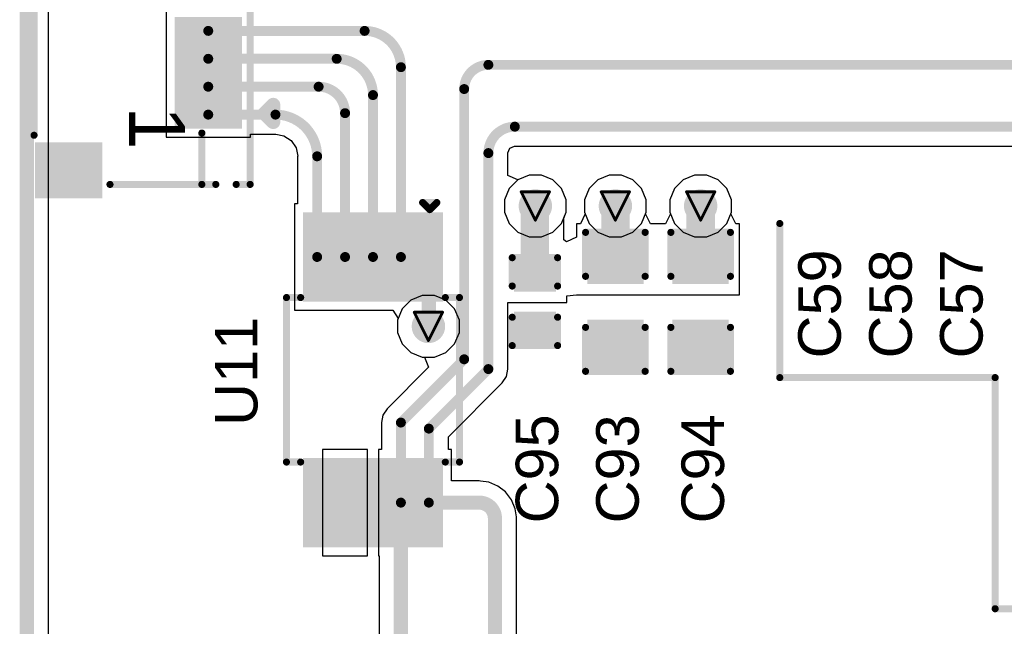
# Model space of a CAD drawing. Header units: inches. Extents: x 0 to 12.2, y 0 to 7.
# Tile 20 of 154: x -0.005 to 0.689, y 2.011 to 2.439. Entities that reach past the tile are written whole.
import ezdxf

# ---------------------------------------------------------------- set-up
doc = ezdxf.new("R2010")
doc.units = ezdxf.units.IN
doc.header["$MEASUREMENT"] = 0
for name, color, linetype in [('Board Outline', 216, 'Continuous'), ('Bottom Layer', 5, 'Continuous'), ('Drill Drawing', 1, 'Continuous'), ('Layer 1', 16, 'Continuous'), ('Layer 2', 76, 'Continuous'), ('Top Layer', 1, 'Continuous'), ('Top Overlay', 2, 'Continuous'), ('Top Paste', 8, 'Continuous'), ('Top Solder', 216, 'Continuous'), ('Via Holes', 16, 'Continuous')]:
    doc.layers.add(name, color=color, linetype=linetype)
doc.styles.add('Arial', font='txt', dxfattribs={"height": 0.2})

# ---------------------------------------------------------------- blocks, each defined once
blk = doc.blocks.new('10_MSOP_20')
at = {"layer": 'Top Layer'}
for points in [[(-0.11417, 0.04528), (-0.05906, 0.04528), (-0.05906, 0.03346), (-0.11417, 0.03346)], [(0.05906, 0.04528), (0.11417, 0.04528), (0.11417, 0.03346), (0.05906, 0.03346)], [(-0.11417, 0.02559), (-0.05906, 0.02559), (-0.05906, 0.01378), (-0.11417, 0.01378)], [(0.05906, 0.02559), (0.11417, 0.02559), (0.11417, 0.01378), (0.05906, 0.01378)], [(-0.11417, 0.00591), (-0.05906, 0.00591), (-0.05906, -0.00591), (-0.11417, -0.00591)], [(0.05906, 0.00591), (0.11417, 0.00591), (0.11417, -0.00591), (0.05906, -0.00591)], [(-0.11417, -0.01378), (-0.05906, -0.01378), (-0.05906, -0.02559), (-0.11417, -0.02559)], [(0.05906, -0.01378), (0.11417, -0.01378), (0.11417, -0.02559), (0.05906, -0.02559)], [(-0.11417, -0.03346), (-0.05906, -0.03346), (-0.05906, -0.04528), (-0.11417, -0.04528)], [(0.05906, -0.03346), (0.11417, -0.03346), (0.11417, -0.04528), (0.05906, -0.04528)]]:
    blk.add_hatch(color=1, dxfattribs=at).paths.add_polyline_path(points)
at = {"layer": 'Top Paste'}
for points in [[(-0.11417, 0.04528), (-0.05906, 0.04528), (-0.05906, 0.03346), (-0.11417, 0.03346)], [(0.05906, 0.04528), (0.11417, 0.04528), (0.11417, 0.03346), (0.05906, 0.03346)], [(-0.11417, 0.02559), (-0.05906, 0.02559), (-0.05906, 0.01378), (-0.11417, 0.01378)], [(0.05906, 0.02559), (0.11417, 0.02559), (0.11417, 0.01378), (0.05906, 0.01378)], [(-0.11417, 0.00591), (-0.05906, 0.00591), (-0.05906, -0.00591), (-0.11417, -0.00591)], [(0.05906, 0.00591), (0.11417, 0.00591), (0.11417, -0.00591), (0.05906, -0.00591)], [(-0.11417, -0.01378), (-0.05906, -0.01378), (-0.05906, -0.02559), (-0.11417, -0.02559)], [(0.05906, -0.01378), (0.11417, -0.01378), (0.11417, -0.02559), (0.05906, -0.02559)], [(-0.11417, -0.03346), (-0.05906, -0.03346), (-0.05906, -0.04528), (-0.11417, -0.04528)], [(0.05906, -0.03346), (0.11417, -0.03346), (0.11417, -0.04528), (0.05906, -0.04528)]]:
    blk.add_hatch(color=8, dxfattribs=at).paths.add_polyline_path(points)
at = {"layer": 'Top Solder'}
for points in [[(-0.11817, 0.04928), (-0.05506, 0.04928), (-0.05506, 0.02946), (-0.11817, 0.02946)], [(0.05506, 0.04928), (0.11817, 0.04928), (0.11817, 0.02946), (0.05506, 0.02946)], [(-0.11817, 0.02959), (-0.05506, 0.02959), (-0.05506, 0.00978), (-0.11817, 0.00978)], [(0.05506, 0.02959), (0.11817, 0.02959), (0.11817, 0.00978), (0.05506, 0.00978)], [(-0.11817, 0.00991), (-0.05506, 0.00991), (-0.05506, -0.00991), (-0.11817, -0.00991)], [(0.05506, 0.00991), (0.11817, 0.00991), (0.11817, -0.00991), (0.05506, -0.00991)], [(-0.11817, -0.00978), (-0.05506, -0.00978), (-0.05506, -0.02959), (-0.11817, -0.02959)], [(0.05506, -0.00978), (0.11817, -0.00978), (0.11817, -0.02959), (0.05506, -0.02959)], [(-0.11817, -0.02946), (-0.05506, -0.02946), (-0.05506, -0.04928), (-0.11817, -0.04928)], [(0.05506, -0.02946), (0.11817, -0.02946), (0.11817, -0.04928), (0.05506, -0.04928)]]:
    blk.add_hatch(color=216, dxfattribs=at).paths.add_polyline_path(points)
at = {"layer": 'Top Overlay', "const_width": 0.005}
for points in [[(0.058, 0.061), (-0.058, 0.061)], [(-0.058, 0.051), (-0.058, 0.061)], [(0.058, 0.051), (0.058, 0.061)], [(-0.12, 0.04), (-0.125, 0.045)], [(-0.125, 0.035), (-0.125, 0.045)], [(-0.125, 0.035), (-0.12, 0.04)], [(-0.058, -0.061), (-0.058, -0.051)], [(0.058, -0.061), (0.058, -0.051)], [(0.058, -0.061), (-0.058, -0.061)]]:
    blk.add_lwpolyline(points, dxfattribs=at)
at = {"layer": 'Top Overlay', "const_width": 0.0025}
for points in [[(-0.05925, 0.061, 1), (-0.05675, 0.061, 1)], [(-0.05925, 0.061, 1), (-0.05675, 0.061, 1)], [(0.05675, 0.061, 1), (0.05925, 0.061, 1)], [(0.05675, 0.061, 1), (0.05925, 0.061, 1)], [(-0.05925, 0.051, 1), (-0.05675, 0.051, 1)], [(0.05675, 0.051, 1), (0.05925, 0.051, 1)], [(-0.12625, 0.045, 1), (-0.12375, 0.045, 1)], [(-0.12625, 0.045, 1), (-0.12375, 0.045, 1)], [(-0.12125, 0.04, 1), (-0.11875, 0.04, 1)], [(-0.12125, 0.04, 1), (-0.11875, 0.04, 1)], [(-0.12625, 0.035, 1), (-0.12375, 0.035, 1)], [(-0.12625, 0.035, 1), (-0.12375, 0.035, 1)], [(-0.05925, -0.051, 1), (-0.05675, -0.051, 1)], [(0.05675, -0.051, 1), (0.05925, -0.051, 1)], [(-0.05925, -0.061, 1), (-0.05675, -0.061, 1)], [(-0.05925, -0.061, 1), (-0.05675, -0.061, 1)], [(0.05675, -0.061, 1), (0.05925, -0.061, 1)], [(0.05675, -0.061, 1), (0.05925, -0.061, 1)]]:
    blk.add_lwpolyline(points, format="xyb", close=True, dxfattribs=at)
blk = doc.blocks.new('FH34SRJ_40S_0_5SH_50__193')
at = {"layer": 'Top Layer'}
for points in [[(0.3189, 0.0689), (0.33071, 0.0689), (0.33071, 0.02953), (0.3189, 0.02953)], [(0.33858, 0.0689), (0.35039, 0.0689), (0.35039, 0.02953), (0.33858, 0.02953)], [(0.35827, 0.0689), (0.37008, 0.0689), (0.37008, 0.02953), (0.35827, 0.02953)], [(0.37795, 0.0689), (0.38976, 0.0689), (0.38976, 0.02953), (0.37795, 0.02953)], [(0.40748, -0.02953), (0.43897, -0.02953), (0.43897, -0.0689), (0.40748, -0.0689)]]:
    blk.add_hatch(color=1, dxfattribs=at).paths.add_polyline_path(points)
at = {"layer": 'Top Paste'}
for points in [[(0.3189, 0.0689), (0.33071, 0.0689), (0.33071, 0.02953), (0.3189, 0.02953)], [(0.33858, 0.0689), (0.35039, 0.0689), (0.35039, 0.02953), (0.33858, 0.02953)], [(0.35827, 0.0689), (0.37008, 0.0689), (0.37008, 0.02953), (0.35827, 0.02953)], [(0.37795, 0.0689), (0.38976, 0.0689), (0.38976, 0.02953), (0.37795, 0.02953)], [(0.40748, -0.02953), (0.43897, -0.02953), (0.43897, -0.0689), (0.40748, -0.0689)]]:
    blk.add_hatch(color=8, dxfattribs=at).paths.add_polyline_path(points)
at = {"layer": 'Top Solder'}
for points in [[(0.3149, 0.0729), (0.33471, 0.0729), (0.33471, 0.02553), (0.3149, 0.02553)], [(0.33458, 0.0729), (0.35439, 0.0729), (0.35439, 0.02553), (0.33458, 0.02553)], [(0.35427, 0.0729), (0.37408, 0.0729), (0.37408, 0.02553), (0.35427, 0.02553)], [(0.37395, 0.0729), (0.39376, 0.0729), (0.39376, 0.02553), (0.37395, 0.02553)], [(0.40348, -0.02553), (0.44297, -0.02553), (0.44297, -0.0729), (0.40348, -0.0729)]]:
    blk.add_hatch(color=216, dxfattribs=at).paths.add_polyline_path(points)
at = {"layer": 'Top Overlay'}
for points, const_width in [([(0.389, 0.095), (0.377, 0.095)], 0.01), ([(0.383, 0.089), (0.377, 0.095)], 0.01), ([(0.383, 0.089), (0.389, 0.095)], 0.01), ([(0.43307, 0.07874), (-0.43346, 0.07874)], 0.005), ([(0.43308, 0.06889), (0.43308, 0.07873)], 0.005), ([(0.43308, 0.04469), (0.43308, 0.05453)], 0.005), ([(0.43307, 0.04469), (0.39685, 0.04469)], 0.005), ([(0.43307, -0.02008), (0.43307, 0.04469)], 0.005), ([(0.39842, -0.07362), (-0.40197, -0.07362)], 0.005)]:
    blk.add_lwpolyline(points, dxfattribs=dict(at, const_width=const_width))
for points, const_width in [([(0.3745, 0.095, 1), (0.3795, 0.095, 1)], 0.005), ([(0.3745, 0.095, 1), (0.3795, 0.095, 1)], 0.005), ([(0.3865, 0.095, 1), (0.3915, 0.095, 1)], 0.005), ([(0.3865, 0.095, 1), (0.3915, 0.095, 1)], 0.005), ([(0.3805, 0.089, 1), (0.3855, 0.089, 1)], 0.005), ([(0.3805, 0.089, 1), (0.3855, 0.089, 1)], 0.005), ([(0.43182, 0.07874, 1), (0.43432, 0.07874, 1)], 0.0025), ([(0.43183, 0.07873, 1), (0.43433, 0.07873, 1)], 0.0025), ([(0.43183, 0.06889, 1), (0.43433, 0.06889, 1)], 0.0025), ([(0.43183, 0.05453, 1), (0.43433, 0.05453, 1)], 0.0025), ([(0.3956, 0.04469, 1), (0.3981, 0.04469, 1)], 0.0025), ([(0.43182, 0.04469, 1), (0.43432, 0.04469, 1)], 0.0025), ([(0.43182, 0.04469, 1), (0.43432, 0.04469, 1)], 0.0025), ([(0.43183, 0.04469, 1), (0.43433, 0.04469, 1)], 0.0025), ([(0.43182, -0.02008, 1), (0.43432, -0.02008, 1)], 0.0025), ([(0.39717, -0.07362, 1), (0.39967, -0.07362, 1)], 0.0025)]:
    blk.add_lwpolyline(points, format="xyb", close=True, dxfattribs=dict(at, const_width=const_width))
at = {"layer": 'Top Overlay', "style": 'Arial'}
blk.add_text('1', height=0.03937, dxfattribs=at).set_placement((0.37795, -0.00657))
blk = doc.blocks.new('C___0402_261')
at = {"layer": 'Top Layer'}
for points in [[(-0.0275, -0.0125), (-0.0275, 0.0125), (-0.0095, 0.0125), (-0.0095, -0.0125)], [(0.0095, -0.0125), (0.0095, 0.0125), (0.0275, 0.0125), (0.0275, -0.0125)]]:
    blk.add_hatch(color=1, dxfattribs=at).paths.add_polyline_path(points)
at = {"layer": 'Top Paste'}
for points in [[(-0.0275, -0.0125), (-0.0275, 0.0125), (-0.0095, 0.0125), (-0.0095, -0.0125)], [(0.0095, -0.0125), (0.0095, 0.0125), (0.0275, 0.0125), (0.0275, -0.0125)]]:
    blk.add_hatch(color=8, dxfattribs=at).paths.add_polyline_path(points)
at = {"layer": 'Top Solder'}
for points in [[(-0.02986, -0.01486), (-0.02986, 0.01486), (-0.00714, 0.01486), (-0.00714, -0.01486)], [(0.00714, -0.01486), (0.00714, 0.01486), (0.02986, 0.01486), (0.02986, -0.01486)]]:
    blk.add_hatch(color=216, dxfattribs=at).paths.add_polyline_path(points)
at = {"layer": 'Top Overlay', "const_width": 0.005}
for points in [[(-0.031, 0.016), (-0.011, 0.016)], [(-0.031, 0.016), (-0.031, -0.016)], [(0.011, 0.016), (0.031, 0.016)], [(0.031, 0.016), (0.031, -0.016)], [(-0.031, -0.016), (-0.011, -0.016)], [(0.011, -0.016), (0.031, -0.016)]]:
    blk.add_lwpolyline(points, dxfattribs=at)
at = {"layer": 'Top Overlay', "const_width": 0.0025}
for points in [[(-0.03225, 0.016, 1), (-0.02975, 0.016, 1)], [(-0.03225, 0.016, 1), (-0.02975, 0.016, 1)], [(-0.01225, 0.016, 1), (-0.00975, 0.016, 1)], [(0.00975, 0.016, 1), (0.01225, 0.016, 1)], [(0.02975, 0.016, 1), (0.03225, 0.016, 1)], [(0.02975, 0.016, 1), (0.03225, 0.016, 1)], [(-0.03225, -0.016, 1), (-0.02975, -0.016, 1)], [(-0.03225, -0.016, 1), (-0.02975, -0.016, 1)], [(-0.01225, -0.016, 1), (-0.00975, -0.016, 1)], [(0.00975, -0.016, 1), (0.01225, -0.016, 1)], [(0.02975, -0.016, 1), (0.03225, -0.016, 1)], [(0.02975, -0.016, 1), (0.03225, -0.016, 1)]]:
    blk.add_lwpolyline(points, format="xyb", close=True, dxfattribs=at)
blk = doc.blocks.new('C___0603_262')
at = {"layer": 'Top Layer'}
for points in [[(-0.015, 0.0175), (-0.015, -0.0175), (-0.045, -0.0175), (-0.045, 0.0175)], [(0.045, 0.0175), (0.045, -0.0175), (0.015, -0.0175), (0.015, 0.0175)]]:
    blk.add_hatch(color=1, dxfattribs=at).paths.add_polyline_path(points)
at = {"layer": 'Top Paste'}
for points in [[(-0.015, 0.0175), (-0.015, -0.0175), (-0.045, -0.0175), (-0.045, 0.0175)], [(0.045, 0.0175), (0.045, -0.0175), (0.015, -0.0175), (0.015, 0.0175)]]:
    blk.add_hatch(color=8, dxfattribs=at).paths.add_polyline_path(points)
at = {"layer": 'Top Solder'}
for points in [[(-0.01264, 0.01986), (-0.01264, -0.01986), (-0.04736, -0.01986), (-0.04736, 0.01986)], [(0.04736, 0.01986), (0.04736, -0.01986), (0.01264, -0.01986), (0.01264, 0.01986)]]:
    blk.add_hatch(color=216, dxfattribs=at).paths.add_polyline_path(points)
at = {"layer": 'Top Overlay', "const_width": 0.005}
for points in [[(-0.049, 0.021), (-0.049, -0.021)], [(-0.049, 0.021), (-0.018, 0.021)], [(0.018, 0.021), (0.049, 0.021)], [(0.049, 0.021), (0.049, -0.021)], [(-0.049, -0.021), (-0.018, -0.021)], [(0.018, -0.021), (0.049, -0.021)]]:
    blk.add_lwpolyline(points, dxfattribs=at)
at = {"layer": 'Top Overlay', "const_width": 0.0025}
for points in [[(-0.05025, 0.021, 1), (-0.04775, 0.021, 1)], [(-0.05025, 0.021, 1), (-0.04775, 0.021, 1)], [(-0.01925, 0.021, 1), (-0.01675, 0.021, 1)], [(0.01675, 0.021, 1), (0.01925, 0.021, 1)], [(0.04775, 0.021, 1), (0.05025, 0.021, 1)], [(0.04775, 0.021, 1), (0.05025, 0.021, 1)], [(-0.05025, -0.021, 1), (-0.04775, -0.021, 1)], [(-0.05025, -0.021, 1), (-0.04775, -0.021, 1)], [(-0.01925, -0.021, 1), (-0.01675, -0.021, 1)], [(0.01675, -0.021, 1), (0.01925, -0.021, 1)], [(0.04775, -0.021, 1), (0.05025, -0.021, 1)], [(0.04775, -0.021, 1), (0.05025, -0.021, 1)]]:
    blk.add_lwpolyline(points, format="xyb", close=True, dxfattribs=at)
blk = doc.blocks.new('C___0603_263')
at = {"layer": 'Top Layer'}
for points in [[(-0.015, 0.0175), (-0.015, -0.0175), (-0.045, -0.0175), (-0.045, 0.0175)], [(0.045, 0.0175), (0.045, -0.0175), (0.015, -0.0175), (0.015, 0.0175)]]:
    blk.add_hatch(color=1, dxfattribs=at).paths.add_polyline_path(points)
at = {"layer": 'Top Paste'}
for points in [[(-0.015, 0.0175), (-0.015, -0.0175), (-0.045, -0.0175), (-0.045, 0.0175)], [(0.045, 0.0175), (0.045, -0.0175), (0.015, -0.0175), (0.015, 0.0175)]]:
    blk.add_hatch(color=8, dxfattribs=at).paths.add_polyline_path(points)
at = {"layer": 'Top Solder'}
for points in [[(-0.01264, 0.01986), (-0.01264, -0.01986), (-0.04736, -0.01986), (-0.04736, 0.01986)], [(0.04736, 0.01986), (0.04736, -0.01986), (0.01264, -0.01986), (0.01264, 0.01986)]]:
    blk.add_hatch(color=216, dxfattribs=at).paths.add_polyline_path(points)
at = {"layer": 'Top Overlay', "const_width": 0.005}
for points in [[(-0.049, 0.021), (-0.049, -0.021)], [(-0.049, 0.021), (-0.018, 0.021)], [(0.018, 0.021), (0.049, 0.021)], [(0.049, 0.021), (0.049, -0.021)], [(-0.049, -0.021), (-0.018, -0.021)], [(0.018, -0.021), (0.049, -0.021)]]:
    blk.add_lwpolyline(points, dxfattribs=at)
at = {"layer": 'Top Overlay', "const_width": 0.0025}
for points in [[(-0.05025, 0.021, 1), (-0.04775, 0.021, 1)], [(-0.05025, 0.021, 1), (-0.04775, 0.021, 1)], [(-0.01925, 0.021, 1), (-0.01675, 0.021, 1)], [(0.01675, 0.021, 1), (0.01925, 0.021, 1)], [(0.04775, 0.021, 1), (0.05025, 0.021, 1)], [(0.04775, 0.021, 1), (0.05025, 0.021, 1)], [(-0.05025, -0.021, 1), (-0.04775, -0.021, 1)], [(-0.05025, -0.021, 1), (-0.04775, -0.021, 1)], [(-0.01925, -0.021, 1), (-0.01675, -0.021, 1)], [(0.01675, -0.021, 1), (0.01925, -0.021, 1)], [(0.04775, -0.021, 1), (0.05025, -0.021, 1)], [(0.04775, -0.021, 1), (0.05025, -0.021, 1)]]:
    blk.add_lwpolyline(points, format="xyb", close=True, dxfattribs=at)

msp = doc.modelspace()

# ---------------------------------------------------------------- hatches: boundary and pattern name
at = {"layer": 'Bottom Layer'}
h = msp.add_hatch(color=5, dxfattribs=at)
edge = h.paths.add_edge_path()
edge.add_arc((0.35856, 2.30761), 0.01181, 0, 360)
h = msp.add_hatch(color=5, dxfattribs=at)
edge = h.paths.add_edge_path()
edge.add_arc((0.415, 2.30761), 0.01181, 0, 360)
h = msp.add_hatch(color=5, dxfattribs=at)
edge = h.paths.add_edge_path()
edge.add_arc((0.47512, 2.30761), 0.01181, 0, 360)
h = msp.add_hatch(color=5, dxfattribs=at)
edge = h.paths.add_edge_path()
edge.add_arc((0.28317, 2.2227), 0.01181, 0, 360)
at = {"layer": 'Layer 1'}
h = msp.add_hatch(color=16, dxfattribs=at)
edge = h.paths.add_edge_path()
edge.add_arc((0.35856, 2.30761), 0.01181, 0, 360)
h = msp.add_hatch(color=16, dxfattribs=at)
edge = h.paths.add_edge_path()
edge.add_arc((0.415, 2.30761), 0.01181, 0, 360)
h = msp.add_hatch(color=16, dxfattribs=at)
edge = h.paths.add_edge_path()
edge.add_arc((0.47512, 2.30761), 0.01181, 0, 360)
h = msp.add_hatch(color=16, dxfattribs=at)
edge = h.paths.add_edge_path()
edge.add_arc((0.28317, 2.2227), 0.01181, 0, 360)
at = {"layer": 'Layer 2'}
h = msp.add_hatch(color=76, dxfattribs=at)
edge = h.paths.add_edge_path()
edge.add_arc((0.35856, 2.30761), 0.01181, 0, 360)
h = msp.add_hatch(color=76, dxfattribs=at)
edge = h.paths.add_edge_path()
edge.add_arc((0.415, 2.30761), 0.01181, 0, 360)
h = msp.add_hatch(color=76, dxfattribs=at)
edge = h.paths.add_edge_path()
edge.add_arc((0.47512, 2.30761), 0.01181, 0, 360)
h = msp.add_hatch(color=76, dxfattribs=at)
edge = h.paths.add_edge_path()
edge.add_arc((0.28317, 2.2227), 0.01181, 0, 360)
at = {"layer": 'Top Layer'}
h = msp.add_hatch(color=1, dxfattribs=at)
edge = h.paths.add_edge_path()
edge.add_arc((0.35856, 2.30761), 0.01181, 0, 360)
h = msp.add_hatch(color=1, dxfattribs=at)
edge = h.paths.add_edge_path()
edge.add_arc((0.415, 2.30761), 0.01181, 0, 360)
h = msp.add_hatch(color=1, dxfattribs=at)
edge = h.paths.add_edge_path()
edge.add_arc((0.47512, 2.30761), 0.01181, 0, 360)
h = msp.add_hatch(color=1, dxfattribs=at)
edge = h.paths.add_edge_path()
edge.add_arc((0.28317, 2.2227), 0.01181, 0, 360)
at = {"layer": 'Via Holes'}
h = msp.add_hatch(color=7, dxfattribs=at)
edge = h.paths.add_edge_path()
edge.add_arc((0.35856, 2.30761), 0.00591, 0, 360)
h = msp.add_hatch(color=7, dxfattribs=at)
edge = h.paths.add_edge_path()
edge.add_arc((0.415, 2.30761), 0.00591, 0, 360)
h = msp.add_hatch(color=7, dxfattribs=at)
edge = h.paths.add_edge_path()
edge.add_arc((0.47512, 2.30761), 0.00591, 0, 360)
h = msp.add_hatch(color=7, dxfattribs=at)
edge = h.paths.add_edge_path()
edge.add_arc((0.28317, 2.2227), 0.00591, 0, 360)

# ---------------------------------------------------------------- linework, layer by layer
at = {"layer": 'Board Outline', "const_width": 0.01}
msp.add_lwpolyline([(0, 0), (0, 4.72441)], dxfattribs=at)
at = {"layer": 'Bottom Layer'}
for p, q in [((0.01529, 0.16319), (0.01529, 4.56122)), ((0.3462, 2.3261), (0.34007, 2.31997)), ((0.35422, 2.32942), (0.3462, 2.3261)), ((0.3629, 2.32942), (0.35422, 2.32942)), ((0.37091, 2.3261), (0.3629, 2.32942)), ((0.37705, 2.31997), (0.37091, 2.3261)), ((0.40264, 2.3261), (0.39651, 2.31997)), ((0.41066, 2.32942), (0.40264, 2.3261)), ((0.41933, 2.32942), (0.41066, 2.32942)), ((0.42735, 2.3261), (0.41933, 2.32942)), ((0.43349, 2.31997), (0.42735, 2.3261)), ((0.46276, 2.3261), (0.45662, 2.31997)), ((0.47078, 2.32942), (0.46276, 2.3261)), ((0.47945, 2.32942), (0.47078, 2.32942)), ((0.48747, 2.3261), (0.47945, 2.32942)), ((0.49361, 2.31997), (0.48747, 2.3261)), ((0.34007, 2.31997), (0.33675, 2.31195)), ((0.38037, 2.31195), (0.37705, 2.31997)), ((0.39651, 2.31997), (0.39318, 2.31195)), ((0.43681, 2.31195), (0.43349, 2.31997)), ((0.45662, 2.31997), (0.4533, 2.31195)), ((0.49693, 2.31195), (0.49361, 2.31997)), ((0.33675, 2.31195), (0.33675, 2.30327)), ((0.38037, 2.30327), (0.38037, 2.31195)), ((0.39318, 2.31195), (0.39318, 2.30327)), ((0.43681, 2.30327), (0.43681, 2.31195)), ((0.4533, 2.31195), (0.4533, 2.30327)), ((0.49693, 2.30327), (0.49693, 2.31195)), ((0.33675, 2.30327), (0.34007, 2.29526)), ((0.37705, 2.29526), (0.38037, 2.30327)), ((0.39318, 2.30327), (0.39651, 2.29526)), ((0.43349, 2.29526), (0.43681, 2.30327)), ((0.4533, 2.30327), (0.45662, 2.29526)), ((0.49361, 2.29526), (0.49693, 2.30327)), ((0.34007, 2.29526), (0.3462, 2.28912)), ((0.37091, 2.28912), (0.37705, 2.29526)), ((0.39651, 2.29526), (0.40264, 2.28912)), ((0.42735, 2.28912), (0.43349, 2.29526)), ((0.45662, 2.29526), (0.46276, 2.28912)), ((0.48747, 2.28912), (0.49361, 2.29526)), ((0.3462, 2.28912), (0.35422, 2.2858)), ((0.35422, 2.2858), (0.3629, 2.2858)), ((0.3629, 2.2858), (0.37091, 2.28912)), ((0.40264, 2.28912), (0.41066, 2.2858)), ((0.41066, 2.2858), (0.41933, 2.2858)), ((0.41933, 2.2858), (0.42735, 2.28912)), ((0.46276, 2.28912), (0.47078, 2.2858)), ((0.47078, 2.2858), (0.47945, 2.2858)), ((0.47945, 2.2858), (0.48747, 2.28912)), ((0.27883, 2.24452), (0.27082, 2.24119)), ((0.28751, 2.24452), (0.27883, 2.24452)), ((0.29553, 2.24119), (0.28751, 2.24452)), ((0.27082, 2.24119), (0.26468, 2.23506)), ((0.30166, 2.23506), (0.29553, 2.24119)), ((0.26468, 2.23506), (0.26136, 2.22704)), ((0.30498, 2.22704), (0.30166, 2.23506)), ((0.26136, 2.22704), (0.26136, 2.21837)), ((0.30498, 2.21837), (0.30498, 2.22704)), ((0.26136, 2.21837), (0.26468, 2.21035)), ((0.30166, 2.21035), (0.30498, 2.21837)), ((0.26468, 2.21035), (0.27082, 2.20421)), ((0.29553, 2.20421), (0.30166, 2.21035)), ((0.27082, 2.20421), (0.27883, 2.20089)), ((0.27883, 2.20089), (0.28751, 2.20089)), ((0.28751, 2.20089), (0.29553, 2.20421))]:
    msp.add_line(p, q, dxfattribs=at)
at = {"layer": 'Drill Drawing', "const_width": 0.002}
for points in [[(0.34856, 2.31761), (0.36856, 2.31761)], [(0.34856, 2.31761), (0.35856, 2.29761)], [(0.35856, 2.29761), (0.36856, 2.31761)], [(0.405, 2.31761), (0.425, 2.31761)], [(0.405, 2.31761), (0.415, 2.29761)], [(0.415, 2.29761), (0.425, 2.31761)], [(0.46512, 2.31761), (0.48512, 2.31761)], [(0.46512, 2.31761), (0.47512, 2.29761)], [(0.47512, 2.29761), (0.48512, 2.31761)], [(0.27317, 2.2327), (0.29317, 2.2327)], [(0.27317, 2.2327), (0.28317, 2.2127)], [(0.28317, 2.2127), (0.29317, 2.2327)]]:
    msp.add_lwpolyline(points, dxfattribs=at)
at = {"layer": 'Drill Drawing', "const_width": 0.001}
for points in [[(0.34806, 2.31761, 1), (0.34906, 2.31761, 1)], [(0.34806, 2.31761, 1), (0.34906, 2.31761, 1)], [(0.36806, 2.31761, 1), (0.36906, 2.31761, 1)], [(0.36806, 2.31761, 1), (0.36906, 2.31761, 1)], [(0.4045, 2.31761, 1), (0.4055, 2.31761, 1)], [(0.4045, 2.31761, 1), (0.4055, 2.31761, 1)], [(0.4245, 2.31761, 1), (0.4255, 2.31761, 1)], [(0.4245, 2.31761, 1), (0.4255, 2.31761, 1)], [(0.46462, 2.31761, 1), (0.46562, 2.31761, 1)], [(0.46462, 2.31761, 1), (0.46562, 2.31761, 1)], [(0.48462, 2.31761, 1), (0.48562, 2.31761, 1)], [(0.48462, 2.31761, 1), (0.48562, 2.31761, 1)], [(0.35806, 2.29761, 1), (0.35906, 2.29761, 1)], [(0.35806, 2.29761, 1), (0.35906, 2.29761, 1)], [(0.4145, 2.29761, 1), (0.4155, 2.29761, 1)], [(0.4145, 2.29761, 1), (0.4155, 2.29761, 1)], [(0.47462, 2.29761, 1), (0.47562, 2.29761, 1)], [(0.47462, 2.29761, 1), (0.47562, 2.29761, 1)], [(0.27267, 2.2327, 1), (0.27367, 2.2327, 1)], [(0.27267, 2.2327, 1), (0.27367, 2.2327, 1)], [(0.29267, 2.2327, 1), (0.29367, 2.2327, 1)], [(0.29267, 2.2327, 1), (0.29367, 2.2327, 1)], [(0.28267, 2.2127, 1), (0.28367, 2.2127, 1)], [(0.28267, 2.2127, 1), (0.28367, 2.2127, 1)]]:
    msp.add_lwpolyline(points, format="xyb", close=True, dxfattribs=at)
at = {"layer": 'Layer 1'}
for p, q in [((0.01529, 0.16319), (0.01529, 4.56122)), ((0.3462, 2.3261), (0.34007, 2.31997)), ((0.35422, 2.32942), (0.3462, 2.3261)), ((0.3629, 2.32942), (0.35422, 2.32942)), ((0.37091, 2.3261), (0.3629, 2.32942)), ((0.37705, 2.31997), (0.37091, 2.3261)), ((0.40264, 2.3261), (0.39651, 2.31997)), ((0.41066, 2.32942), (0.40264, 2.3261)), ((0.41933, 2.32942), (0.41066, 2.32942)), ((0.42735, 2.3261), (0.41933, 2.32942)), ((0.43349, 2.31997), (0.42735, 2.3261)), ((0.46276, 2.3261), (0.45662, 2.31997)), ((0.47078, 2.32942), (0.46276, 2.3261)), ((0.47945, 2.32942), (0.47078, 2.32942)), ((0.48747, 2.3261), (0.47945, 2.32942)), ((0.49361, 2.31997), (0.48747, 2.3261)), ((0.34007, 2.31997), (0.33675, 2.31195)), ((0.38037, 2.31195), (0.37705, 2.31997)), ((0.39651, 2.31997), (0.39318, 2.31195)), ((0.43681, 2.31195), (0.43349, 2.31997)), ((0.45662, 2.31997), (0.4533, 2.31195)), ((0.49693, 2.31195), (0.49361, 2.31997)), ((0.33675, 2.31195), (0.33675, 2.30327)), ((0.38037, 2.30327), (0.38037, 2.31195)), ((0.39318, 2.31195), (0.39318, 2.30327)), ((0.43681, 2.30327), (0.43681, 2.31195)), ((0.4533, 2.31195), (0.4533, 2.30327)), ((0.49693, 2.30327), (0.49693, 2.31195)), ((0.33675, 2.30327), (0.34007, 2.29526)), ((0.37705, 2.29526), (0.38037, 2.30327)), ((0.39318, 2.30327), (0.39651, 2.29526)), ((0.43349, 2.29526), (0.43681, 2.30327)), ((0.4533, 2.30327), (0.45662, 2.29526)), ((0.49361, 2.29526), (0.49693, 2.30327)), ((0.34007, 2.29526), (0.3462, 2.28912)), ((0.37091, 2.28912), (0.37705, 2.29526)), ((0.39651, 2.29526), (0.40264, 2.28912)), ((0.42735, 2.28912), (0.43349, 2.29526)), ((0.45662, 2.29526), (0.46276, 2.28912)), ((0.48747, 2.28912), (0.49361, 2.29526)), ((0.3462, 2.28912), (0.35422, 2.2858)), ((0.35422, 2.2858), (0.3629, 2.2858)), ((0.3629, 2.2858), (0.37091, 2.28912)), ((0.40264, 2.28912), (0.41066, 2.2858)), ((0.41066, 2.2858), (0.41933, 2.2858)), ((0.41933, 2.2858), (0.42735, 2.28912)), ((0.46276, 2.28912), (0.47078, 2.2858)), ((0.47078, 2.2858), (0.47945, 2.2858)), ((0.47945, 2.2858), (0.48747, 2.28912)), ((0.27883, 2.24452), (0.27082, 2.24119)), ((0.28751, 2.24452), (0.27883, 2.24452)), ((0.29553, 2.24119), (0.28751, 2.24452)), ((0.27082, 2.24119), (0.26468, 2.23506)), ((0.30166, 2.23506), (0.29553, 2.24119)), ((0.26468, 2.23506), (0.26136, 2.22704)), ((0.30498, 2.22704), (0.30166, 2.23506)), ((0.26136, 2.22704), (0.26136, 2.21837)), ((0.30498, 2.21837), (0.30498, 2.22704)), ((0.26136, 2.21837), (0.26468, 2.21035)), ((0.30166, 2.21035), (0.30498, 2.21837)), ((0.26468, 2.21035), (0.27082, 2.20421)), ((0.29553, 2.20421), (0.30166, 2.21035)), ((0.27082, 2.20421), (0.27883, 2.20089)), ((0.27883, 2.20089), (0.28751, 2.20089)), ((0.28751, 2.20089), (0.29553, 2.20421))]:
    msp.add_line(p, q, dxfattribs=at)
at = {"layer": 'Layer 2'}
msp.add_line((0.01529, 0.16319), (0.01529, 3.62563), dxfattribs=at)
at = {"layer": 'Top Layer'}
for p, q in [((0.01529, 0.16319), (0.01529, 4.56122)), ((0.09827, 2.447), (0.09827, 2.41519)), ((0.09827, 2.41519), (0.09827, 2.39551)), ((0.09827, 2.39551), (0.09827, 2.35614)), ((0.09827, 2.35614), (0.15764, 2.35614)), ((0.15764, 2.35614), (0.15764, 2.35828)), ((0.15764, 2.35828), (0.17532, 2.35828)), ((0.17532, 2.35828), (0.17549, 2.35832)), ((0.17549, 2.35832), (0.18133, 2.35716)), ((0.18133, 2.35716), (0.18643, 2.35375)), ((0.18643, 2.35375), (0.18983, 2.34866)), ((0.18983, 2.34866), (0.19099, 2.34281)), ((0.33917, 2.34516), (0.34054, 2.34846)), ((0.34054, 2.34846), (0.34384, 2.34983)), ((0.34384, 2.34983), (0.34408, 2.34978)), ((0.34408, 2.34978), (1.42997, 2.34978)), ((0.19099, 2.34281), (0.19096, 2.34265)), ((0.19096, 2.34265), (0.19096, 2.30921)), ((0.33922, 2.34492), (0.33917, 2.34516)), ((0.33922, 2.32902), (0.33922, 2.34492)), ((0.3462, 2.3261), (0.33922, 2.32902)), ((0.35422, 2.32942), (0.3462, 2.3261)), ((0.3629, 2.32942), (0.35422, 2.32942)), ((0.37091, 2.3261), (0.3629, 2.32942)), ((0.37705, 2.31997), (0.37091, 2.3261)), ((0.40264, 2.3261), (0.39651, 2.31997)), ((0.41066, 2.32942), (0.40264, 2.3261)), ((0.41933, 2.32942), (0.41066, 2.32942)), ((0.42735, 2.3261), (0.41933, 2.32942)), ((0.43349, 2.31997), (0.42735, 2.3261)), ((0.46276, 2.3261), (0.45662, 2.31997)), ((0.47078, 2.32942), (0.46276, 2.3261)), ((0.47945, 2.32942), (0.47078, 2.32942)), ((0.48747, 2.3261), (0.47945, 2.32942)), ((0.49361, 2.31997), (0.48747, 2.3261)), ((0.38037, 2.31195), (0.37705, 2.31997)), ((0.39651, 2.31997), (0.39318, 2.31195)), ((0.43681, 2.31195), (0.43349, 2.31997)), ((0.45662, 2.31997), (0.4533, 2.31195)), ((0.49693, 2.31195), (0.49361, 2.31997)), ((0.38037, 2.30327), (0.38037, 2.31195)), ((0.39318, 2.31195), (0.39318, 2.30327)), ((0.43681, 2.30327), (0.43681, 2.31195)), ((0.4533, 2.31195), (0.4533, 2.30327)), ((0.49693, 2.30327), (0.49693, 2.31195)), ((0.19096, 2.30921), (0.18882, 2.30921)), ((0.18882, 2.30921), (0.18882, 2.2341)), ((0.37866, 2.29914), (0.38037, 2.30327)), ((0.37866, 2.2839), (0.37866, 2.29914)), ((0.39371, 2.30201), (0.3903, 2.29501)), ((0.39318, 2.30327), (0.39371, 2.30201)), ((0.43628, 2.30201), (0.43681, 2.30327)), ((0.43969, 2.29501), (0.43628, 2.30201)), ((0.45383, 2.30201), (0.45042, 2.29501)), ((0.4533, 2.30327), (0.45383, 2.30201)), ((0.4964, 2.30201), (0.49693, 2.30327)), ((0.49981, 2.29501), (0.4964, 2.30201)), ((0.3903, 2.29501), (0.3875, 2.29501)), ((0.3875, 2.29501), (0.3875, 2.28568)), ((0.4425, 2.29501), (0.43969, 2.29501)), ((0.44762, 2.29501), (0.4425, 2.29501)), ((0.45042, 2.29501), (0.44762, 2.29501)), ((0.50262, 2.29501), (0.49981, 2.29501)), ((0.50262, 2.24501), (0.50262, 2.29501)), ((0.3875, 2.28568), (0.3805, 2.28236)), ((0.37867, 2.28385), (0.37866, 2.2839)), ((0.3805, 2.28236), (0.37867, 2.28385)), ((0.38077, 2.24435), (0.3875, 2.24501)), ((0.38077, 2.23966), (0.38077, 2.24435)), ((0.3875, 2.24501), (0.38777, 2.24501)), ((0.38777, 2.24501), (0.44062, 2.24501)), ((0.44062, 2.24501), (0.4425, 2.24501)), ((0.4425, 2.24501), (0.44762, 2.24501)), ((0.44762, 2.24501), (0.4495, 2.24501)), ((0.4495, 2.24501), (0.50262, 2.24501)), ((0.33922, 2.1926), (0.33922, 2.23966)), ((0.33922, 2.23966), (0.38077, 2.23966)), ((0.18882, 2.2341), (0.25798, 2.2341)), ((0.25798, 2.2341), (0.26187, 2.22828)), ((0.26187, 2.22828), (0.26136, 2.22704)), ((0.26136, 2.22704), (0.26136, 2.21837)), ((0.26136, 2.21837), (0.26468, 2.21035)), ((0.26468, 2.21035), (0.27082, 2.20421)), ((0.27082, 2.20421), (0.27883, 2.20089)), ((0.27883, 2.20089), (0.28042, 2.20089)), ((0.28042, 2.20089), (0.28332, 2.19389)), ((0.28332, 2.19389), (0.25405, 2.16461)), ((0.33519, 2.18287), (0.33817, 2.18734)), ((0.33817, 2.18734), (0.33922, 2.1926)), ((0.29723, 2.14491), (0.33519, 2.18287)), ((0.25106, 2.16015), (0.25001, 2.15488)), ((0.25405, 2.16461), (0.25106, 2.16015)), ((0.25001, 2.15488), (0.25001, 2.13599)), ((0.29723, 2.13599), (0.29723, 2.14491)), ((0.24031, 2.13599), (0.2085, 2.13599)), ((0.2085, 2.13599), (0.2085, 2.06087)), ((0.24031, 2.06087), (0.24031, 2.13599)), ((0.25001, 2.13599), (0.24787, 2.13599)), ((0.24787, 2.13599), (0.24787, 2.06087)), ((0.29937, 2.13599), (0.29723, 2.13599)), ((0.29937, 2.11372), (0.29937, 2.13599)), ((0.31897, 2.11372), (0.29937, 2.11372)), ((0.31999, 2.11352), (0.31897, 2.11372)), ((0.32579, 2.11276), (0.31999, 2.11352)), ((0.33214, 2.11012), (0.32579, 2.11276)), ((0.33759, 2.10594), (0.33214, 2.11012)), ((0.34177, 2.10049), (0.33759, 2.10594)), ((0.3444, 2.09414), (0.34177, 2.10049)), ((0.34517, 2.08834), (0.3444, 2.09414)), ((0.34537, 2.08732), (0.34517, 2.08834)), ((0.34537, 1.88162), (0.34537, 2.08732)), ((0.2085, 2.06087), (0.24031, 2.06087)), ((0.24787, 2.06087), (0.24848, 2.06087)), ((0.24848, 2.06087), (0.24848, 1.94327))]:
    msp.add_line(p, q, dxfattribs=at)
for points, const_width in [([(0.12795, 2.4311), (0.23819, 2.4311)], 0.007), ([(0.12795, 2.41142), (0.2185, 2.41142)], 0.007), ([(0.26378, 2.27166), (0.26378, 2.40551)], 0.007), ([(0.32546, 2.40715), (1.44738, 2.40715)], 0.007), ([(0.12795, 2.39173), (0.20576, 2.39173)], 0.007), ([(0.24409, 2.27166), (0.24409, 2.38582)], 0.007), ([(0.3084, 2.19951), (0.3084, 2.39009)], 0.007), ([(0.12795, 2.37205), (0.17532, 2.37205)], 0.007), ([(0.22441, 2.27166), (0.22441, 2.37309)], 0.007), ([(0.34408, 2.36354), (1.43568, 2.36354)], 0.007), ([(0.32546, 2.1926), (0.32546, 2.34492)], 0.007), ([(0.20472, 2.27166), (0.20472, 2.34265)], 0.007), ([(0.35827, 2.26169), (0.35827, 2.30761)], 0.02), ([(0.415, 2.27001), (0.415, 2.30761)], 0.02), ([(0.47512, 2.27001), (0.47512, 2.30761)], 0.02), ([(0.415, 2.2689), (0.415, 2.27001)], 0.02), ([(0.28346, 2.2227), (0.28346, 2.27166)], 0.01), ([(0.26378, 2.15488), (0.3084, 2.19951)], 0.007), ([(0.28346, 2.15061), (0.32546, 2.1926)], 0.007), ([(0.26378, 2.09843), (0.26378, 2.15488)], 0.007), ([(0.28346, 2.09843), (0.28346, 2.15061)], 0.007), ([(0.26378, 1.9254), (0.26378, 2.09843)], 0.01), ([(0.28346, 2.09843), (0.31897, 2.09843)], 0.01), ([(0.33008, 1.88162), (0.33008, 2.08732)], 0.01)]:
    msp.add_lwpolyline(points, dxfattribs=dict(at, const_width=const_width))
for points, const_width in [([(0.1262, 2.4311, 1), (0.1297, 2.4311, 1)], 0.0035), ([(0.23644, 2.4311, 1), (0.23994, 2.4311, 1)], 0.0035), ([(0.23644, 2.4311, 1), (0.23994, 2.4311, 1)], 0.0035), ([(0.1262, 2.41142, 1), (0.1297, 2.41142, 1)], 0.0035), ([(0.21675, 2.41142, 1), (0.22025, 2.41142, 1)], 0.0035), ([(0.21675, 2.41142, 1), (0.22025, 2.41142, 1)], 0.0035), ([(0.26203, 2.40551, 1), (0.26553, 2.40551, 1)], 0.0035), ([(0.26203, 2.40551, 1), (0.26553, 2.40551, 1)], 0.0035), ([(0.32371, 2.40715, 1), (0.32721, 2.40715, 1)], 0.0035), ([(0.32371, 2.40715, 1), (0.32721, 2.40715, 1)], 0.0035), ([(0.1262, 2.39173, 1), (0.1297, 2.39173, 1)], 0.0035), ([(0.20401, 2.39173, 1), (0.20751, 2.39173, 1)], 0.0035), ([(0.20401, 2.39173, 1), (0.20751, 2.39173, 1)], 0.0035), ([(0.24234, 2.38582, 1), (0.24584, 2.38582, 1)], 0.0035), ([(0.24234, 2.38582, 1), (0.24584, 2.38582, 1)], 0.0035), ([(0.30665, 2.39009, 1), (0.31015, 2.39009, 1)], 0.0035), ([(0.30665, 2.39009, 1), (0.31015, 2.39009, 1)], 0.0035), ([(0.1262, 2.37205, 1), (0.1297, 2.37205, 1)], 0.0035), ([(0.17357, 2.37205, 1), (0.17707, 2.37205, 1)], 0.0035), ([(0.17357, 2.37205, 1), (0.17707, 2.37205, 1)], 0.0035), ([(0.22266, 2.37309, 1), (0.22616, 2.37309, 1)], 0.0035), ([(0.22266, 2.37309, 1), (0.22616, 2.37309, 1)], 0.0035), ([(0.34233, 2.36354, 1), (0.34583, 2.36354, 1)], 0.0035), ([(0.34233, 2.36354, 1), (0.34583, 2.36354, 1)], 0.0035), ([(0.32371, 2.34492, 1), (0.32721, 2.34492, 1)], 0.0035), ([(0.32371, 2.34492, 1), (0.32721, 2.34492, 1)], 0.0035), ([(0.20297, 2.34265, 1), (0.20647, 2.34265, 1)], 0.0035), ([(0.20297, 2.34265, 1), (0.20647, 2.34265, 1)], 0.0035), ([(0.35327, 2.30761, 1), (0.36327, 2.30761, 1)], 0.01), ([(0.41, 2.30761, 1), (0.42, 2.30761, 1)], 0.01), ([(0.47012, 2.30761, 1), (0.48012, 2.30761, 1)], 0.01), ([(0.41, 2.27001, 1), (0.42, 2.27001, 1)], 0.01), ([(0.41, 2.27001, 1), (0.42, 2.27001, 1)], 0.01), ([(0.41, 2.2689, 1), (0.42, 2.2689, 1)], 0.01), ([(0.47012, 2.27001, 1), (0.48012, 2.27001, 1)], 0.01), ([(0.20297, 2.27166, 1), (0.20647, 2.27166, 1)], 0.0035), ([(0.22266, 2.27166, 1), (0.22616, 2.27166, 1)], 0.0035), ([(0.24234, 2.27166, 1), (0.24584, 2.27166, 1)], 0.0035), ([(0.26203, 2.27166, 1), (0.26553, 2.27166, 1)], 0.0035), ([(0.28096, 2.27166, 1), (0.28596, 2.27166, 1)], 0.005), ([(0.35327, 2.26169, 1), (0.36327, 2.26169, 1)], 0.01), ([(0.28096, 2.2227, 1), (0.28596, 2.2227, 1)], 0.005), ([(0.30665, 2.19951, 1), (0.31015, 2.19951, 1)], 0.0035), ([(0.30665, 2.19951, 1), (0.31015, 2.19951, 1)], 0.0035), ([(0.32371, 2.1926, 1), (0.32721, 2.1926, 1)], 0.0035), ([(0.32371, 2.1926, 1), (0.32721, 2.1926, 1)], 0.0035), ([(0.26203, 2.15488, 1), (0.26553, 2.15488, 1)], 0.0035), ([(0.26203, 2.15488, 1), (0.26553, 2.15488, 1)], 0.0035), ([(0.28171, 2.15061, 1), (0.28521, 2.15061, 1)], 0.0035), ([(0.28171, 2.15061, 1), (0.28521, 2.15061, 1)], 0.0035), ([(0.26128, 2.09843, 1), (0.26628, 2.09843, 1)], 0.005), ([(0.26203, 2.09843, 1), (0.26553, 2.09843, 1)], 0.0035), ([(0.28096, 2.09843, 1), (0.28596, 2.09843, 1)], 0.005), ([(0.28171, 2.09843, 1), (0.28521, 2.09843, 1)], 0.0035), ([(0.31647, 2.09843, 1), (0.32147, 2.09843, 1)], 0.005), ([(0.31647, 2.09843, 1), (0.32147, 2.09843, 1)], 0.005), ([(0.32758, 2.08732, 1), (0.33258, 2.08732, 1)], 0.005), ([(0.32758, 2.08732, 1), (0.33258, 2.08732, 1)], 0.005)]:
    msp.add_lwpolyline(points, format="xyb", close=True, dxfattribs=dict(at, const_width=const_width))
for points, const_width in [([(0.23819, 2.4311, -0.414214), (0.26378, 2.40551)], 0.007), ([(0.2185, 2.41142, -0.414214), (0.24409, 2.38582)], 0.007), ([(0.3084, 2.39009, -0.414214), (0.32546, 2.40715)], 0.007), ([(0.20576, 2.39173, -0.414214), (0.22441, 2.37309)], 0.007), ([(0.17532, 2.37205, -0.414214), (0.20472, 2.34265)], 0.007), ([(0.32546, 2.34492, -0.414214), (0.34408, 2.36354)], 0.007), ([(0.31897, 2.09843, -0.414214), (0.33008, 2.08732)], 0.01)]:
    msp.add_lwpolyline(points, format="xyb", dxfattribs=dict(at, const_width=const_width))
at = {"layer": 'Top Overlay', "const_width": 0.005}
for points in [[(0.53091, 2.1866), (0.53091, 2.29526)], [(0.53091, 2.1866), (0.68275, 2.1866)], [(0.68275, 2.02357), (0.68275, 2.1866)], [(0.68275, 2.02357), (0.90677, 2.02357)]]:
    msp.add_lwpolyline(points, dxfattribs=at)
at = {"layer": 'Top Overlay', "const_width": 0.0025}
for points in [[(0.52966, 2.29526, 1), (0.53216, 2.29526, 1)], [(0.52966, 2.1866, 1), (0.53216, 2.1866, 1)], [(0.52966, 2.1866, 1), (0.53216, 2.1866, 1)], [(0.6815, 2.1866, 1), (0.684, 2.1866, 1)], [(0.6815, 2.1866, 1), (0.684, 2.1866, 1)], [(0.6815, 2.02357, 1), (0.684, 2.02357, 1)], [(0.6815, 2.02357, 1), (0.684, 2.02357, 1)]]:
    msp.add_lwpolyline(points, format="xyb", close=True, dxfattribs=at)

# ---------------------------------------------------------------- block references
for name, p, rotation in [('FH34SRJ_40S_0_5SH_50__193', (0.07874, 2.7559), 270), ('10_MSOP_20', (0.24409, 2.18504), 270), ('C___0603_263', (0.415, 2.24001), 90), ('C___0603_262', (0.47512, 2.24001), 90), ('C___0402_261', (0.35827, 2.24016), 90)]:
    msp.add_blockref(name, p, dxfattribs=dict(rotation=rotation))

# ---------------------------------------------------------------- texts
at = {"layer": 'Top Overlay', "style": 'Arial'}
for s, p in [('C59', (0.57393, 2.20015)), ('C58', (0.62393, 2.20015)), ('C57', (0.67393, 2.20015)), ('U11', (0.16263, 2.15255)), ('C95', (0.37472, 2.08379)), ('C93', (0.43145, 2.08379)), ('C94', (0.49158, 2.08379))]:
    msp.add_text(s, height=0.03, rotation=90, dxfattribs=at).set_placement(p)

doc.saveas('drawing.dxf')
